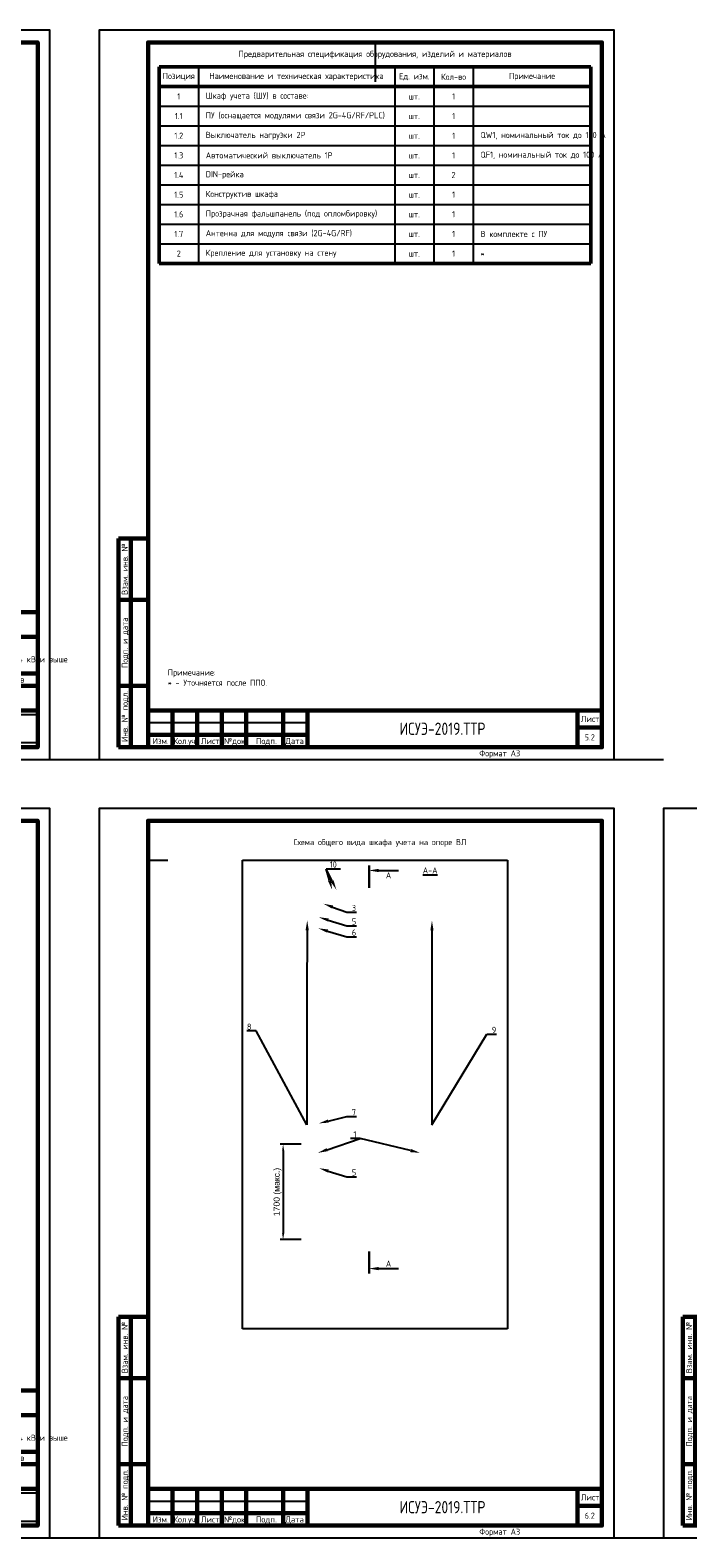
# Model space of a CAD drawing. Header units: millimetres. Extents: x -110 to 4101, y -10868 to 110.
# Tile 73 of 90: x 422 to 690, y -1892 to -1278. Entities that reach past the tile are written whole.
import ezdxf
from ezdxf import colors
from ezdxf.entities.mleader import LeaderData, LeaderLine
from ezdxf.enums import TextEntityAlignment as Align
from ezdxf.math import Vec2, Vec3

# ---------------------------------------------------------------- set-up
doc = ezdxf.new("R2010")
doc.units = ezdxf.units.MM
doc.layers.add('01.Вспомогательный_слой', color=1, linetype='Continuous', plot=False)
doc.layers.add('Формат', color=7, linetype='Continuous', lineweight=25)
doc.layers.add('Формат @ 1', color=7, linetype='Continuous', lineweight=25)
doc.styles.get("Standard").update_dxf_attribs({"font": 'arial.ttf'})
doc.styles.add('Формат', font='isocpeur.ttf')
doc.styles.add('ЭП', font='GOST.TTF')
doc.dimstyles.new('ISO-25', dxfattribs={"dimtxt": 2.5, "dimasz": 2.5, "dimexe": 1.25, "dimexo": 0.625, "dimtad": 1, "dimtxsty": 'Standard', "dimcen": 2.5, "dimadec": 0, "dimazin": 0, "dimtfac": 1, "dimtmove": 0, "dimatfit": 3, "dimfxl": 1, "dimarcsym": 0})
picture_1 = doc.add_image_def('image3.png', size_in_pixel=(587, 136))
picture_2 = doc.add_image_def('image10.jpg', size_in_pixel=(817, 1443))

# ---------------------------------------------------------------- blocks, each defined once
blk = doc.blocks.new('*U75')
at = {"layer": 'Формат', "color": 7, "linetype": 'Continuous', "lineweight": 60}
for p, q in [((-205, 150), (-190, 150)), ((-205, 150), (-205, 85)), ((-200, 150), (-200, 85)), ((-200, 140), (-190, 140)), ((-200, 125), (-190, 125)), ((-200, 105), (-190, 105)), ((-205, 85), (-197, 85)), ((-202, 85), (-190, 85)), ((-202, 85), (-202, 0)), ((-197, 85), (-197, 0)), ((-202, 60), (-190, 60)), ((20, 55), (205, 55)), ((20, 55), (20, 0)), ((30, 55), (30, 30)), ((40, 55), (40, 0)), ((50, 55), (50, 30)), ((60, 55), (60, 0)), ((75, 55), (75, 0)), ((85, 55), (85, 0)), ((85, 45), (205, 45)), ((20, 35), (85, 35)), ((-202, 25), (-190, 25)), ((20, 30), (205, 30)), ((155, 30), (155, 0)), ((155, 25), (205, 25)), ((170, 30), (170, 15)), ((185, 30), (185, 15)), ((85, 15), (205, 15)), ((-202, 0), (-190, 0))]:
    blk.add_line(p, q, dxfattribs=at)
at = {"layer": 'Формат', "color": 7, "linetype": 'Continuous', "lineweight": 25}
for p, q in [((-195, 150), (-195, 85)), ((20, 50), (85, 50)), ((20, 45), (85, 45)), ((20, 40), (85, 40)), ((20, 25), (85, 25)), ((20, 20), (85, 20)), ((20, 15), (85, 15)), ((20, 10), (85, 10)), ((20, 5), (85, 5))]:
    blk.add_line(p, q, dxfattribs=at)
blk.add_lwpolyline([(-210, -5), (210, -5), (210, 292), (-210, 292)], close=True, dxfattribs=at)
at = {"layer": 'Формат', "color": 7, "linetype": 'Continuous', "lineweight": 60}
blk.add_lwpolyline([(-190, 0), (205, 0), (205, 287), (-190, 287)], close=True, dxfattribs=at)
at = {"layer": 'Формат', "color": 7, "linetype": 'Continuous', "lineweight": 25, "style": 'ЭП'}
blk.add_text('Согласовано', height=2.5, rotation=90, dxfattribs=at).set_placement((-202.5, 86), align=Align.MIDDLE_LEFT)
for s, p in [('Взам. инв. №', (-199.5, 72.5)), ('Подп. и дата', (-199.5, 42.5)), ('Инв. № подл.', (-199.5, 12.5))]:
    blk.add_text(s, height=2.5, rotation=90, dxfattribs=at).set_placement(p, align=Align.MIDDLE_CENTER)
for s, p in [('Изм.', (21.81, 31.25)), ('Кол.уч.', (30.38, 31.25)), ('Лист', (41.54, 31.25)), ('№док.', (50.89, 31.24)), ('Подп.', (63.99, 31.25)), ('Дата', (75.95, 31.25)), ('Стадия', (157.47, 26.25)), ('Лист', (173.99, 26.25)), ('Листов', (188.99, 26.25))]:
    blk.add_text(s, height=2.5, dxfattribs=at).set_placement(p)
at = {"layer": 'Формат', "color": 7, "linetype": 'Continuous', "lineweight": 25, "style": 'ЭП', "flags": 8}
for tag, p in [('СОГЛ_ФИО_1', (-197.5, 106)), ('СОГЛ_ФИО_2', (-192.5, 106)), ('СОГЛ_ДОЛЖ_1', (-197.5, 86)), ('СОГЛ_ДОЛЖ_2', (-192.5, 86))]:
    blk.add_attdef(tag, text='', height=2.5, rotation=90, dxfattribs=at).set_placement(p, align=Align.MIDDLE_LEFT)
for tag, height, p in [('ОБОЗНАЧЕНИЕ', 5, (145, 50)), ('ОБЪЕКТ', 2.5, (145, 37.5)), ('НАИМЕНОВАНИЕ', 2.5, (120, 22.5)), ('Стадия', 2.5, (162.5, 20)), ('Лист', 2.5, (177.5, 20)), ('Листов', 2.5, (195, 20)), ('НАИМ_ИЗОБРАЖЕНИЙ', 2.5, (120, 7.5))]:
    blk.add_attdef(tag, text='', height=height, dxfattribs=at).set_placement(p, align=Align.MIDDLE_CENTER)
for tag, p in [('изм.№', (21, 37.5)), ('изм.уч.', (31, 37.5)), ('изм.лист', (41, 37.5)), ('изм.№_док.', (50.5, 37.5)), ('изм_дата', (76, 37.5)), ('Должн_1', (21, 27.5)), ('ФИО_1', (41, 27.5)), ('дата_1', (76, 27.5)), ('ДОЛЖН_2', (21, 22.5)), ('Должн_3', (21, 17.5)), ('ФИО_2', (41, 22.5)), ('ФИО_3', (41, 17.5)), ('дата_2', (76, 22.5)), ('дата_3', (76, 17.5)), ('ДОЛЖН_4', (21, 12.5)), ('ФИО_4', (41, 12.5)), ('дата_4', (76, 12.5)), ('ДОЛЖН_5', (21, 7.5)), ('ФИО_5', (41, 7.5)), ('дата_5', (76, 7.5)), ('ДОЛЖН_6', (21, 2.5)), ('ФИО_6', (41, 2.5)), ('дата_6', (76, 2.5)), ('ФОРМ.ЛИСТА', (155, -2.5))]:
    blk.add_attdef(tag, text='', height=2.5, dxfattribs=at).set_placement(p, align=Align.MIDDLE_LEFT)
blk.add_attdef('N_ИНВ', text='', height=2.5, rotation=90, dxfattribs=at).set_placement((-193.5, 12.5), align=Align.MIDDLE_CENTER)
at = {"ltscale": 0.2}
image = blk.add_image(picture_1, insert=(155, 1.71), size_in_units=(50, 11.58), dxfattribs=at)
image.dxf.flags = 7
blk = doc.blocks.new('*U77')
at = {"layer": 'Формат', "color": 7, "linetype": 'Continuous', "lineweight": 60}
for p, q in [((8, 85), (20, 85)), ((8, 85), (8, 0)), ((13, 85), (13, 0)), ((8, 60), (20, 60)), ((8, 25), (20, 25)), ((20, 15), (205, 15)), ((20, 15), (20, 0)), ((30, 15), (30, 0)), ((40, 15), (40, 0)), ((50, 15), (50, 0)), ((60, 15), (60, 0)), ((75, 15), (75, 0)), ((85, 15), (85, 0)), ((195, 15), (195, 0)), ((195, 8), (205, 8)), ((8, 0), (20, 0)), ((20, 5), (85, 5))]:
    blk.add_line(p, q, dxfattribs=at)
at = {"layer": 'Формат', "color": 7, "linetype": 'Continuous', "lineweight": 25}
blk.add_line((20, 10), (85, 10), dxfattribs=at)
blk.add_lwpolyline([(0, -5), (210, -5), (210, 292), (0, 292)], close=True, dxfattribs=at)
at = {"layer": 'Формат', "color": 7, "linetype": 'Continuous', "lineweight": 60}
blk.add_lwpolyline([(20, 0), (205, 0), (205, 287), (20, 287)], close=True, dxfattribs=at)
at = {"layer": 'Формат', "color": 7, "linetype": 'Continuous', "lineweight": 25, "style": 'ЭП'}
for s, p in [('Взам. инв. №', (10.5, 72.5)), ('Подп. и дата', (10.5, 42.5)), ('Инв. № подл.', (10.5, 12.5))]:
    blk.add_text(s, height=2.5, rotation=90, dxfattribs=at).set_placement(p, align=Align.MIDDLE_CENTER)
at = {"layer": 'Формат', "color": 7, "linetype": 'Continuous', "lineweight": 25, "style": 'Формат'}
for s, p in [('Лист', (196.38, 10.25)), ('Изм.', (21.81, 1.25)), ('Лист', (41.54, 1.25)), ('№док.', (50.89, 1.25)), ('Подп.', (63.99, 1.25)), ('Дата', (75.95, 1.25))]:
    blk.add_text(s, height=2.5, dxfattribs=at).set_placement(p)
at = {"layer": 'Формат', "color": 7, "linetype": 'Continuous', "lineweight": 25, "style": 'Формат', "width": 0.9}
blk.add_text('Кол.уч.', height=2.5, dxfattribs=at).set_placement((30.38, 1.25))
at = {"layer": 'Формат', "color": 7, "linetype": 'Continuous', "lineweight": 25, "style": 'ЭП', "flags": 8}
blk.add_attdef('N_ИНВ', text='', height=2.5, rotation=90, dxfattribs=at).set_placement((16.5, 12.5), align=Align.MIDDLE_CENTER)
for tag, p in [('изм.№', (21, 7.5)), ('изм.уч.', (31, 7.5)), ('изм.лист', (41, 7.5)), ('изм.№_док.', (50.5, 7.5)), ('изм_дата', (76, 7.5)), ('ФОРМ.ЛИСТА', (155, -2.5))]:
    blk.add_attdef(tag, text='', height=2.5, dxfattribs=at).set_placement(p, align=Align.MIDDLE_LEFT)
for tag, height, p in [('ОБОЗНАЧЕНИЕ', 5, (140, 7.5)), ('Лист', 2.5, (200, 4))]:
    blk.add_attdef(tag, text='', height=height, dxfattribs=at).set_placement(p, align=Align.MIDDLE_CENTER)
blk = doc.blocks.new('*T54')
at = {"color": 0, "linetype": 'ByBlock', "lineweight": 50, "ltscale": 0.2, "transparency": 16777216}
for p, q in [((0, 0), (176, 0)), ((0, 0), (0, -80)), ((176, 0), (176, -80)), ((0, -8), (176, -8)), ((0, -80), (176, -80))]:
    blk.add_line(p, q, dxfattribs=at)
at = {"color": 0, "linetype": 'ByBlock', "ltscale": 0.2, "transparency": 16777216}
for p, q in [((16, 0), (16, -80)), ((96, 0), (96, -80)), ((112, 0), (112, -80)), ((128, 0), (128, -80)), ((0, -16), (176, -16)), ((0, -24), (176, -24)), ((0, -32), (176, -32)), ((0, -40), (176, -40)), ((0, -48), (176, -48)), ((0, -56), (128, -56)), ((0, -64), (128, -64)), ((0, -72), (176, -72))]:
    blk.add_line(p, q, dxfattribs=at)
at = {"color": 0, "linetype": 'ByBlock', "lineweight": -2, "ltscale": 0.2, "transparency": 16777216}
for p, q in [((128, -56), (176, -56)), ((128, -64), (176, -64))]:
    blk.add_line(p, q, dxfattribs=at)
at = {"color": 0, "ltscale": 0.2, "transparency": 16777216, "char_height": 2.5, "style": 'ЭП'}
for s, insert, width, attachment_point in [('{\\fGOST type A|b1|i0|c204|p34;Позиция}', (8, -4), 10, 5), ('{\\fGOST type A|b1|i0|c204|p34;Наименование и техническая характеристика}', (56, -4), 74, 5), ('{\\fGOST type A|b1|i0|c204|p34;Ед. изм.}', (104, -4), 10, 5), ('{\\fGOST type A|b1|i0|c204|p34;Кол-во}', (120, -4), 10, 5), ('{\\fGOST type A|b1|i0|c204|p34;Примечание}', (152, -4), 42, 5), ('1', (8, -12), 10, 5), ('Шкаф учета (ШУ) в составе:', (19, -12), 74, 4), ('шт.', (104, -12), 10, 5), ('1', (120, -12), 10, 5), ('ПУ (оснащается модулями связи 2G-4G/RF/PLC)', (19, -20), 74, 4), ('1.1', (8, -20), 10, 5), ('шт.', (104, -20), 10, 5), ('1', (120, -20), 10, 5), ('QW1, номинальный ток до 100 А', (131, -28), 42, 4), ('1.2', (8, -28), 10, 5), ('Выключатель нагрузки 2P', (19, -28), 74, 4), ('шт.', (104, -28), 10, 5), ('1', (120, -28), 10, 5), ('1.3', (8, -36), 10, 5), ('{\\C256;Автоматический выключатель 1P}', (19, -36), 74, 4), ('шт.', (104, -36), 10, 5), ('1', (120, -36), 10, 5), ('QF1, номинальный ток до 100 А', (131, -36), 42, 4), ('1.4', (8, -44), 10, 5), ('DIN-рейка', (19, -44), 74, 4), ('2', (120, -44), 10, 5), ('шт.', (104, -44), 10, 5), ('1.5', (8, -52), 10, 5), ('Конструктив шкафа', (19, -52), 74, 4), ('шт.', (104, -52), 10, 5), ('1', (120, -52), 10, 5), ('1.6', (8, -60), 10, 5), ('Прозрачная фальшпанель (под опломбировку)', (19, -60), 74, 4), ('шт.', (104, -60), 10, 5), ('1', (120, -60), 10, 5), ('1.7', (8, -68), 10, 5), ('Антенна для модуля связи (2G-4G/RF)', (19, -68), 74, 4), ('шт.', (104, -68), 10, 5), ('1', (120, -68), 10, 5), ('В комплекте с ПУ', (131, -68), 42, 4), ('2', (8, -76), 10, 5), ('Крепление для установку на стену', (19, -76), 74, 4), ('шт.', (104, -76), 10, 5), ('1', (120, -76), 10, 5), ('*', (131, -76), 42, 4)]:
    blk.add_mtext(s, dxfattribs=dict(at, insert=insert, width=width, attachment_point=attachment_point))
blk = doc.blocks.new('*D59')
at = {"color": 0, "lineweight": -2, "ltscale": 0.2, "transparency": 16777216}
for p, q in [((532.37, -1731.74), (523.78, -1731.74)), ((525.03, -1734.24), (525.03, -1768.04)), ((532.37, -1770.54), (523.78, -1770.54))]:
    blk.add_line(p, q, dxfattribs=at)
at = {"color": 0, "ltscale": 0.2, "transparency": 16777216}
for points in [[(524.61, -1734.24), (525.44, -1734.24), (525.03, -1731.74)], [(524.61, -1768.04), (525.44, -1768.04), (525.03, -1770.54)]]:
    blk.add_solid(points, dxfattribs=at)
at = {"layer": 'Defpoints', "color": 0, "ltscale": 0.2, "transparency": 16777216}
for p in [(532.99, -1731.74), (525.03, -1770.54), (532.99, -1770.54)]:
    blk.add_point(p, dxfattribs=at)
at = {"color": 0, "ltscale": 0.2, "transparency": 16777216, "insert": (522.76, -1751.14), "char_height": 2.5, "attachment_point": 5, "rotation": 90}
blk.add_mtext('1700 (макс.)', dxfattribs=at)

msp = doc.modelspace()

# ---------------------------------------------------------------- linework, layer by layer
at = {"color": 250, "lineweight": 30, "ltscale": 0.2}
for points in [[(560.096, -1618.231), (560.096, -1627.231)], [(560.096, -1784.33), (560.096, -1775.33)]]:
    msp.add_lwpolyline(points, dxfattribs=at)
at = {"color": 250, "ltscale": 0.2}
for points in [[(563.994, -1620.214), (571.994, -1620.214)], [(563.994, -1782.347), (571.994, -1782.347)]]:
    msp.add_lwpolyline(points, dxfattribs=at)
at = {"color": 250}
for points in [[(563.994, -1619.547), (563.994, -1620.881), (559.994, -1620.214)], [(563.994, -1783.014), (563.994, -1781.68), (559.994, -1782.347)]]:
    msp.add_solid(points, dxfattribs=at)
at = {"layer": '01.Вспомогательный_слой', "ltscale": 0.2}
msp.add_lwpolyline([(562.5, -1283), (562.5, -1299)], dxfattribs=at)
at = {"layer": '01.Вспомогательный_слой'}
for points in [[(430, -1575), (450, -1575)], [(660, -1575), (680, -1575)], [(470, -1600), (470, -1616), (478, -1616)], [(430, -1892), (450, -1892)], [(430, -1892), (450, -1892)], [(660, -1892), (680, -1892)], [(660, -1892), (680, -1892)]]:
    msp.add_lwpolyline(points, dxfattribs=at)

# ---------------------------------------------------------------- block references
msp.add_blockref('*T54', (474.5, -1293))
at = {"layer": 'Формат @ 1', "color": 0, "ltscale": 0.7}
ref = msp.add_blockref('*U75', (220, -1570), dxfattribs=at)
ref.add_attrib('ОБОЗНАЧЕНИЕ', 'ИСУЭ-2019.ТТР', dxfattribs={"layer": 'Формат', "color": 7, "linetype": 'Continuous', "lineweight": 25, "height": 5, "style": 'ЭП', "flags": 8}).set_placement((365, -1520), align=Align.MIDDLE_CENTER)
ref.add_attrib('Стадия', 'П', dxfattribs={"layer": 'Формат', "color": 7, "linetype": 'Continuous', "lineweight": 25, "height": 2.5, "style": 'ЭП', "flags": 8}).set_placement((382.5, -1550), align=Align.MIDDLE_CENTER)
ref.add_attrib('Лист', '5.1', dxfattribs={"layer": 'Формат', "color": 7, "linetype": 'Continuous', "lineweight": 25, "height": 2.5, "style": 'ЭП', "flags": 8}).set_placement((397.5, -1550), align=Align.MIDDLE_CENTER)
ref.add_attrib('Листов', '2', dxfattribs={"layer": 'Формат', "color": 7, "linetype": 'Continuous', "lineweight": 25, "height": 2.5, "style": 'ЭП', "flags": 8}).set_placement((415, -1550), align=Align.MIDDLE_CENTER)
ref.add_attrib('ОБЪЕКТ_001', 'Альбом типовых технических решений по организации', (329.689, -1531.31), dxfattribs={"layer": 'Формат', "color": 7, "linetype": 'Continuous', "lineweight": 25, "height": 2.5, "style": 'ЭП', "flags": 8})
ref.add_attrib('НАИМЕНОВАНИЕ_001', 'Учет 0,4 кВ.', (332.054, -1546.667), dxfattribs={"layer": 'Формат', "color": 7, "linetype": 'Continuous', "lineweight": 25, "height": 2.5, "style": 'ЭП', "flags": 8})
ref.add_attrib('НАИМ_ИЗОБРАЖЕНИЙ_001', 'Однофазный ПУ в шкафу учета,', (319.773, -1561.31), dxfattribs={"layer": 'Формат', "color": 7, "linetype": 'Continuous', "lineweight": 25, "height": 2.5, "style": 'ЭП', "flags": 8})
ref.add_attrib('Должн_1', 'Разраб.', dxfattribs={"layer": 'Формат', "color": 7, "linetype": 'Continuous', "lineweight": 25, "height": 2.5, "style": 'ЭП', "flags": 8}).set_placement((241, -1542.5), align=Align.MIDDLE_LEFT)
ref.add_attrib('ДОЛЖН_2', 'Проверил', dxfattribs={"layer": 'Формат', "color": 7, "linetype": 'Continuous', "lineweight": 25, "height": 2.5, "style": 'ЭП', "flags": 8}).set_placement((241, -1547.5), align=Align.MIDDLE_LEFT)
ref.add_attrib('дата_1', '02.19', dxfattribs={"layer": 'Формат', "color": 7, "linetype": 'Continuous', "lineweight": 25, "height": 2.5, "style": 'ЭП', "flags": 8}).set_placement((296, -1542.5), align=Align.MIDDLE_LEFT)
ref.add_attrib('дата_2', '02.19', dxfattribs={"layer": 'Формат', "color": 7, "linetype": 'Continuous', "lineweight": 25, "height": 2.5, "style": 'ЭП', "flags": 8}).set_placement((296, -1547.5), align=Align.MIDDLE_LEFT)
ref.add_attrib('ФОРМ.ЛИСТА', 'Формат А3', dxfattribs={"layer": 'Формат', "color": 7, "linetype": 'Continuous', "lineweight": 25, "height": 2.5, "style": 'ЭП', "flags": 8}).set_placement((375, -1572.5), align=Align.MIDDLE_LEFT)
ref.add_attrib('ОБЪЕКТ_002', 'систем учета электроэнергии на присоединениях напряжением 0,4 кВ и выше', (314.554, -1535.477), dxfattribs={"layer": 'Формат', "color": 7, "linetype": 'Continuous', "lineweight": 25, "height": 2.5, "style": 'ЭП'})
ref.add_attrib('НАИМЕНОВАНИЕ_002', 'ТТР №5', (335.089, -1550.833), dxfattribs={"layer": 'Формат', "color": 7, "linetype": 'Continuous', "lineweight": 25, "height": 2.5, "style": 'ЭП'})
ref.add_attrib('НАИМ_ИЗОБРАЖЕНИЙ_002', 'устанавливаемый на стене здания, сооружения', (309.599, -1565.477), dxfattribs={"layer": 'Формат', "color": 7, "linetype": 'Continuous', "lineweight": 25, "height": 2.5, "style": 'ЭП'})
at = {"layer": 'Формат @ 1', "ltscale": 0.7}
msp.add_blockref('*U77', (450, -1570), dxfattribs=at).add_auto_attribs({'ОБОЗНАЧЕНИЕ': 'ИСУЭ-2019.ТТР', 'Лист': '5.2', 'ФОРМ.ЛИСТА': 'Формат А3'})
at = {"layer": 'Формат @ 1', "color": 0, "ltscale": 0.7}
ref = msp.add_blockref('*U75', (220, -1887), dxfattribs=at)
ref.add_attrib('ОБОЗНАЧЕНИЕ', 'ИСУЭ-2019.ТТР', dxfattribs={"layer": 'Формат', "color": 7, "linetype": 'Continuous', "lineweight": 25, "height": 5, "style": 'ЭП', "flags": 8}).set_placement((365, -1837), align=Align.MIDDLE_CENTER)
ref.add_attrib('Стадия', 'П', dxfattribs={"layer": 'Формат', "color": 7, "linetype": 'Continuous', "lineweight": 25, "height": 2.5, "style": 'ЭП', "flags": 8}).set_placement((382.5, -1867), align=Align.MIDDLE_CENTER)
ref.add_attrib('Лист', '6.1', dxfattribs={"layer": 'Формат', "color": 7, "linetype": 'Continuous', "lineweight": 25, "height": 2.5, "style": 'ЭП', "flags": 8}).set_placement((397.5, -1867), align=Align.MIDDLE_CENTER)
ref.add_attrib('Листов', '4', dxfattribs={"layer": 'Формат', "color": 7, "linetype": 'Continuous', "lineweight": 25, "height": 2.5, "style": 'ЭП', "flags": 8}).set_placement((415, -1867), align=Align.MIDDLE_CENTER)
ref.add_attrib('ОБЪЕКТ_001', 'Альбом типовых технических решений по организации', (329.689, -1848.31), dxfattribs={"layer": 'Формат', "color": 7, "linetype": 'Continuous', "lineweight": 25, "height": 2.5, "style": 'ЭП', "flags": 8})
ref.add_attrib('НАИМЕНОВАНИЕ_001', 'Учет 0,4 кВ.', (332.054, -1863.667), dxfattribs={"layer": 'Формат', "color": 7, "linetype": 'Continuous', "lineweight": 25, "height": 2.5, "style": 'ЭП', "flags": 8})
ref.add_attrib('НАИМ_ИЗОБРАЖЕНИЙ_001', 'Трехфазный ПУ в шкафу учета,', (319.773, -1878.31), dxfattribs={"layer": 'Формат', "color": 7, "linetype": 'Continuous', "lineweight": 25, "height": 2.5, "style": 'ЭП', "flags": 8})
ref.add_attrib('Должн_1', 'Разраб.', dxfattribs={"layer": 'Формат', "color": 7, "linetype": 'Continuous', "lineweight": 25, "height": 2.5, "style": 'ЭП', "flags": 8}).set_placement((241, -1859.5), align=Align.MIDDLE_LEFT)
ref.add_attrib('ДОЛЖН_2', 'Проверил', dxfattribs={"layer": 'Формат', "color": 7, "linetype": 'Continuous', "lineweight": 25, "height": 2.5, "style": 'ЭП', "flags": 8}).set_placement((241, -1864.5), align=Align.MIDDLE_LEFT)
ref.add_attrib('дата_1', '02.19', dxfattribs={"layer": 'Формат', "color": 7, "linetype": 'Continuous', "lineweight": 25, "height": 2.5, "style": 'ЭП', "flags": 8}).set_placement((296, -1859.5), align=Align.MIDDLE_LEFT)
ref.add_attrib('дата_2', '02.19', dxfattribs={"layer": 'Формат', "color": 7, "linetype": 'Continuous', "lineweight": 25, "height": 2.5, "style": 'ЭП', "flags": 8}).set_placement((296, -1864.5), align=Align.MIDDLE_LEFT)
ref.add_attrib('ФОРМ.ЛИСТА', 'Формат А3', dxfattribs={"layer": 'Формат', "color": 7, "linetype": 'Continuous', "lineweight": 25, "height": 2.5, "style": 'ЭП', "flags": 8}).set_placement((375, -1889.5), align=Align.MIDDLE_LEFT)
ref.add_attrib('ОБЪЕКТ_002', 'систем учета электроэнергии на присоединениях напряжением 0,4 кВ и выше', (314.554, -1852.477), dxfattribs={"layer": 'Формат', "color": 7, "linetype": 'Continuous', "lineweight": 25, "height": 2.5, "style": 'ЭП'})
ref.add_attrib('НАИМЕНОВАНИЕ_002', 'ТТР №6', (335, -1867.833), dxfattribs={"layer": 'Формат', "color": 7, "linetype": 'Continuous', "lineweight": 25, "height": 2.5, "style": 'ЭП'})
ref.add_attrib('НАИМ_ИЗОБРАЖЕНИЙ_002', 'устанавливаемый на опоре ВЛ', (320.536, -1882.477), dxfattribs={"layer": 'Формат', "color": 7, "linetype": 'Continuous', "lineweight": 25, "height": 2.5, "style": 'ЭП'})
for p, values in [((450, -1887), {'ОБОЗНАЧЕНИЕ': 'ИСУЭ-2019.ТТР', 'Лист': '6.2', 'ФОРМ.ЛИСТА': 'Формат А3'}), ((680, -1887), {'ОБОЗНАЧЕНИЕ': 'ИСУЭ-2019.ТТР', 'Лист': '6.3', 'ФОРМ.ЛИСТА': 'Формат А3'})]:
    msp.add_blockref('*U77', p, dxfattribs=at).add_auto_attribs(values)

# ---------------------------------------------------------------- texts
at = {"char_height": 2.5, "style": 'ЭП'}
for s, insert, width, attachment_point in [('Предварительная спецификация оборудования, изделий и материалов', (562.5, -1288), 176, 5), ('Примечание:\\P* - Уточняется после ППО.', (478, -1545), 169, 7), ('Схема общего вида шкафа учета на опоре ВЛ', (564.5, -1609), 131, 5)]:
    msp.add_mtext(s, dxfattribs=dict(at, insert=insert, width=width, attachment_point=attachment_point))
at = {"color": 250, "char_height": 2.5, "width": 8, "attachment_point": 5, "style": 'ЭП'}
for s, insert in [('A', (567.994, -1622.214)), ('{\\LA-A}', (584.962, -1620.214)), ('A', (567.994, -1780.347))]:
    msp.add_mtext(s, dxfattribs=dict(at, insert=insert))

# ---------------------------------------------------------------- dimensions: what is measured, and where the dimension line sits
at = {"color": 250, "ltscale": 0.2}
dim = msp.add_linear_dim(base=(525.028, -1770.544), p1=(532.99, -1731.744), p2=(532.99, -1770.544), angle=90, text='1700 (макс.)', dimstyle='ISO-25', dxfattribs=at)
dim.commit()
dim.dimension.update_dxf_attribs({"geometry": '*D59', "text_midpoint": (522.764, -1751.144)})

# ---------------------------------------------------------------- pictures from other files: only their frames are drawn
at = {"ltscale": 0.2}
image = msp.add_image(picture_2, insert=(508.459, -1806.897), size_in_units=(108.082, 190.897), dxfattribs=at)
image.dxf.flags = 7

# ---------------------------------------------------------------- leaders
at = {"color": 250}
ml = msp.add_multileader_mtext('Standard', dxfattribs=at)
ml.set_content('10', color=250, style='ЭП')
ml.set_leader_properties()
ml.build(insert=Vec2(0, 0))
ml.multileader.update_dxf_attribs({"text_left_attachment_type": 5, "text_right_attachment_type": 5, "dogleg_length": 0})
ctx = ml.context
ctx.base_point, ctx.char_height, ctx.plane_origin = Vec3(542.584, -1619.549), 2.5, Vec3(568.771, -1621.911)
ctx.left_attachment, ctx.right_attachment, ctx.text_align_type = 5, 5, 2
notes = []
notes.append((ctx, [(0, (1, 1, 0), (542.584, -1619.549), (1, 0), 0, [(1, [(546.741, -1628.098)], 0, []), (0, [(545.013, -1628.072)], 0, [])])]))
ctx.mtext.insert, ctx.mtext.alignment, ctx.mtext.flow_direction = Vec3(546.905, -1616.549), 3, 5
ml = msp.add_multileader_mtext('Standard', dxfattribs=at)
ml.set_content('5', color=250, style='ЭП')
ml.set_leader_properties()
ml.build(insert=Vec2(0, 0))
ml.multileader.update_dxf_attribs({"text_left_attachment_type": 5, "text_right_attachment_type": 5, "dogleg_length": 0})
ctx = ml.context
ctx.base_point, ctx.char_height, ctx.plane_origin = Vec3(551.047, -1642.733), 2.5, Vec3(568.771, -1643.401)
ctx.left_attachment, ctx.right_attachment = 5, 5
notes.append((ctx, [(0, (1, 1, 0), (551.047, -1642.733), (1, 0), 0, [(0, [(539.573, -1639.237)], 0, [])])]))
ctx.mtext.insert, ctx.mtext.flow_direction = Vec3(553.047, -1639.733), 5
ml = msp.add_multileader_mtext('Standard', dxfattribs=at)
ml.set_content('3', color=250, style='ЭП')
ml.set_leader_properties()
ml.build(insert=Vec2(0, 0))
ml.multileader.update_dxf_attribs({"text_left_attachment_type": 5, "text_right_attachment_type": 5, "dogleg_length": 0})
ctx = ml.context
ctx.base_point, ctx.char_height, ctx.plane_origin = Vec3(551.047, -1637.243), 2.5, Vec3(568.771, -1637.911)
ctx.left_attachment, ctx.right_attachment = 5, 5
notes.append((ctx, [(0, (1, 1, 0), (551.047, -1637.243), (1, 0), 0, [(0, [(541.445, -1633.747)], 0, [])])]))
ctx.mtext.insert, ctx.mtext.flow_direction = Vec3(553.047, -1634.243), 5
ml = msp.add_multileader_mtext('Standard', dxfattribs=at)
ml.set_content('8', color=250, style='ЭП')
ml.set_leader_properties()
ml.build(insert=Vec2(0, 0))
ml.multileader.update_dxf_attribs({"text_left_attachment_type": 5, "text_right_attachment_type": 5, "dogleg_length": 0})
ctx = ml.context
ctx.base_point, ctx.char_height, ctx.plane_origin = Vec3(508.853, -1685.565), 2.5, Vec3(504.257, -1643.401)
ctx.left_attachment, ctx.right_attachment, ctx.text_align_type = 5, 5, 2
notes.append((ctx, [(1, (1, 1, 0), (514.103, -1685.565), (-1, 0), 0, [(3, [(534.856, -1640.548), (534.739, -1670.711), (534.629, -1700.563), (534.755, -1723.82)], 0, [])])]))
ctx.mtext.insert, ctx.mtext.alignment, ctx.mtext.flow_direction = Vec3(512.103, -1682.565), 3, 5
ml = msp.add_multileader_mtext('Standard', dxfattribs=at)
ml.set_content('6', color=250, style='ЭП')
ml.set_leader_properties()
ml.build(insert=Vec2(0, 0))
ml.multileader.update_dxf_attribs({"text_left_attachment_type": 5, "text_right_attachment_type": 5, "dogleg_length": 0})
ctx = ml.context
ctx.base_point, ctx.char_height, ctx.plane_origin = Vec3(551.047, -1647.243), 2.5, Vec3(568.771, -1647.911)
ctx.left_attachment, ctx.right_attachment = 5, 5
notes.append((ctx, [(0, (1, 1, 0), (551.047, -1647.243), (1, 0), 0, [(0, [(539.294, -1643.747)], 0, [])])]))
ctx.mtext.insert, ctx.mtext.flow_direction = Vec3(553.047, -1644.243), 5
ml = msp.add_multileader_mtext('Standard', dxfattribs=at)
ml.set_content('9', color=250, style='ЭП')
ml.set_leader_properties()
ml.build(insert=Vec2(0, 0))
ml.multileader.update_dxf_attribs({"text_left_attachment_type": 5, "text_right_attachment_type": 5, "dogleg_length": 0})
ctx = ml.context
ctx.base_point, ctx.char_height, ctx.plane_origin = Vec3(608.095, -1686.871), 2.5, Vec3(552.044, -1647.28)
ctx.left_attachment, ctx.right_attachment = 5, 5
notes.append((ctx, [(0, (1, 1, 0), (608.095, -1686.871), (1, 0), 0, [(3, [(585.7, -1640.632), (585.669, -1670.984), (585.663, -1700.734), (585.648, -1723.855)], 0, [])])]))
ctx.mtext.insert, ctx.mtext.flow_direction = Vec3(610.095, -1683.871), 5
ml = msp.add_multileader_mtext('Standard', dxfattribs=at)
ml.set_content('7', color=250, style='ЭП')
ml.set_leader_properties()
ml.build(insert=Vec2(0, 0))
ml.multileader.update_dxf_attribs({"text_left_attachment_type": 5, "text_right_attachment_type": 5, "dogleg_length": 0})
ctx = ml.context
ctx.base_point, ctx.char_height, ctx.plane_origin = Vec3(551.047, -1720.399), 2.5, Vec3(568.771, -1721.067)
ctx.left_attachment, ctx.right_attachment = 5, 5
notes.append((ctx, [(0, (1, 1, 0), (551.047, -1720.399), (1, 0), 0, [(0, [(539.573, -1723.212)], 0, [])])]))
ctx.mtext.insert, ctx.mtext.flow_direction = Vec3(553.047, -1717.399), 5
ml = msp.add_multileader_mtext('Standard', dxfattribs=at)
ml.set_content('1', color=250, style='ЭП')
ml.set_leader_properties()
ml.build(insert=Vec2(0, 0))
ml.multileader.update_dxf_attribs({"text_left_attachment_type": 5, "text_right_attachment_type": 5, "dogleg_length": 0})
ctx = ml.context
ctx.base_point, ctx.char_height, ctx.plane_origin = Vec3(551.686, -1729.429), 2.5, Vec3(567.185, -1735.772)
ctx.left_attachment, ctx.right_attachment = 5, 5
notes.append((ctx, [(1, (1, 1, 0), (556.399, -1729.429), (-1, 0), 0, [(0, [(539.178, -1735.202)], 0, []), (1, [(580.894, -1735.202)], 0, [])])]))
ctx.mtext.insert, ctx.mtext.flow_direction = Vec3(553.686, -1726.429), 5
ml = msp.add_multileader_mtext('Standard', dxfattribs=at)
ml.set_content('5', color=250, style='ЭП')
ml.set_leader_properties()
ml.build(insert=Vec2(0, 0))
ml.multileader.update_dxf_attribs({"text_left_attachment_type": 5, "text_right_attachment_type": 5, "dogleg_length": 0})
ctx = ml.context
ctx.base_point, ctx.char_height, ctx.plane_origin = Vec3(551.047, -1744.937), 2.5, Vec3(568.771, -1745.605)
ctx.left_attachment, ctx.right_attachment = 5, 5
notes.append((ctx, [(0, (1, 1, 0), (551.047, -1744.937), (1, 0), 0, [(0, [(539.573, -1741.44)], 0, [])])]))
ctx.mtext.insert, ctx.mtext.flow_direction = Vec3(553.047, -1741.937), 5
for ctx, leaders in notes:
    for number, flags, end, landing, length, lines in leaders:
        leader = LeaderData()
        leader.index, (leader.has_last_leader_line, leader.has_dogleg_vector, leader.attachment_direction) = number, flags
        leader.last_leader_point, leader.dogleg_vector, leader.dogleg_length = Vec3(end), Vec3(landing), length
        for number, points, colour, breaks in lines:
            line = LeaderLine()
            line.index, line.vertices, line.color, line.breaks = number, Vec3.list(points), colors.encode_raw_color(colour), breaks
            leader.lines.append(line)
        ctx.leaders.append(leader)

doc.saveas('drawing.dxf')
